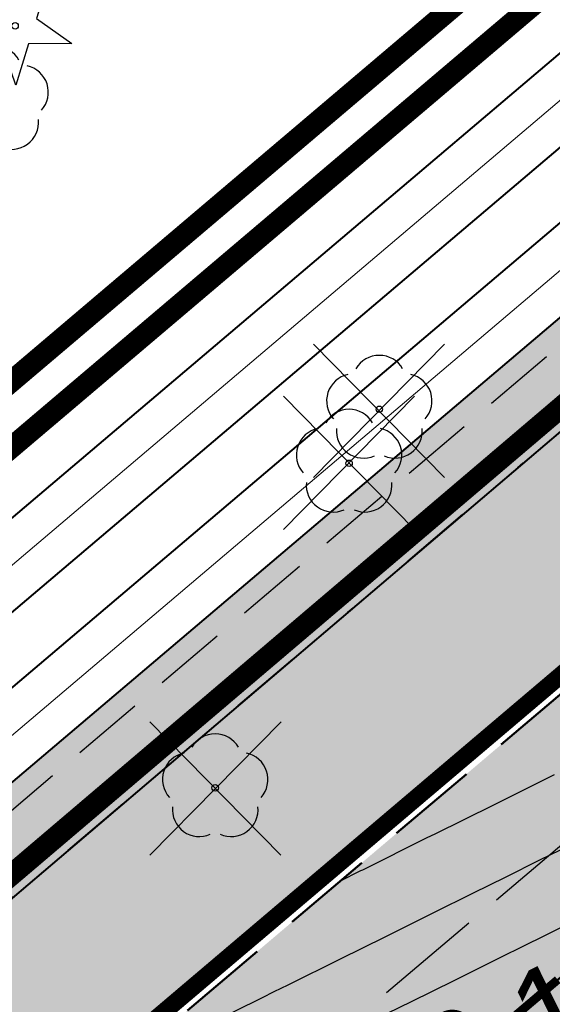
# Model space of a CAD drawing. Header units: metres. Extents: x 7429064 to 7431133, y 5709479 to 5714472.
# Tile 38 of 176: x 7429403.97 to 7429411.37, y 5709776.95 to 5709790.63. Entities that reach past the tile are written whole.
import ezdxf

# ---------------------------------------------------------------- set-up
doc = ezdxf.new("R2010")
doc.units = ezdxf.units.M
for name, pattern in [('1', [0]), ('12', [3, 1, -1, 0, -1]), ('2_KTCR01', [1.5, 1, -0.5]), ('2_KTJZ01', [2, 1.5, -0.5]), ('3_KTJZ01', [2, 1.5, -0.5]), ('CENTER2', [1.125, 0.75, -0.125, 0.125, -0.125]), ('DASHED', [19.05, 12.7, -6.35]), ('HIDDEN', [0.375, 0.25, -0.125])]:
    doc.linetypes.add(name, pattern=pattern)
for name, color, linetype, lineweight in [('#proj. światłowód', 1, '2_KTCR01', 18), ('_D_7_PAS DROGOWY-LINIA ROZGR TEREN INW', 222, 'HIDDEN', 50), ('_D_7_PAS DROGOWY_PODZIAL', 1, 'Continuous', 50), ('_D_7_TEREN NIEZBEDNY DLA OB_BUD', 252, 'HIDDEN', 50), ('_D_8_Wymiary', 7, 'Continuous', 20), ('_skarpy', 84, 'Continuous', 40), ('_wycinka_ZUDP', 1, 'Continuous', 30), ('D_1_KOCIE OCZKA', 7, 'Continuous', 50), ('gaPoziome', 7, 'Continuous', 30), ('GMINA_L_0', 252, '12', 35), ('KRAWĘŻNIK BETONOWY 12_25 WYN 0 CM', 250, 'DASHED', 50), ('KTJZ_L_0', 252, '2_KTJZ01', 30), ('OBOP_T_1', 82, 'Continuous', 30), ('skarpa', 82, 'ŚLADY', 20)]:
    doc.layers.add(name, color=color, linetype=linetype, lineweight=lineweight)
for name, color, linetype in [('_1_Mapa', 7, 'Continuous'), ('_1_X-REFY', 7, 'Continuous'), ('C-TEREN', 7, 'Continuous'), ('C-TEREN-ETYKIETY', 7, 'Continuous'), ('zzz.gaHSDomyslna', 7, 'Continuous')]:
    doc.layers.add(name, color=color, linetype=linetype)
doc.layers.add('_Brudnopis', color=22, linetype='Continuous', lineweight=50, plot=False)
doc.layers.add('D_2_HECZ_JEZDNIA KR3- NOWA KONSTRUKCJA', color=7, linetype='Continuous', lineweight=13, true_color=0x99e6ff, transparency=0.3)
doc.layers.add('D_2_HECZ_JEZDNIA KR3- NOWA KONSTRUKCJA G4', color=7, linetype='Continuous', lineweight=13, true_color=0xbdbdbd, transparency=0.3)
for name, color, linetype, lineweight, true_color in [('DZIALKA_L_0', 7, '1', 40, 0x008000), ('HECZ DROGI ROWEROWE', 7, 'Continuous', 13, 0xff8a8a), ('OBOP_T_0_a', 7, 'Continuous', 30, 0x008000), ('OBOP_T_1_a', 7, 'Continuous', 30, 0x008000)]:
    doc.layers.add(name, color=color, linetype=linetype, lineweight=lineweight, true_color=true_color)
doc.linetypes.add('ŚLADY', pattern='A,3.81,[130,ltypeshp.shx,S=6.35,R=0,X=0,Y=0],3.81', length=7.62)

# ---------------------------------------------------------------- blocks, each defined once
blk = doc.blocks.new('A$C59100B2D')
at = {"layer": '_wycinka_ZUDP'}
for points in [[(0.701, -0.713), (-0.701, 0.713)], [(-0.7, -0.713), (0.701, 0.713)]]:
    blk.add_lwpolyline(points, dxfattribs=at)
blk = doc.blocks.new('3_OBOP02_01')
at = {"linetype": 'Continuous'}
blk.add_circle((0, 0), 0.045, dxfattribs=at)
for centre, start, end in [((0, 0.375), 30.1401, 149.8599), ((-0.357, 0.116), 102.1445, 221.86), ((0.357, 0.116), 318.14, 77.8555), ((-0.22, -0.303), 174.1482, 293.8542), ((0.22, -0.303), 246.1458, 5.8518)]:
    blk.add_arc(centre, 0.375, start, end, dxfattribs=at)
blk = doc.blocks.new('4_OBOP02_01')
at = {"linetype": 'Continuous'}
blk.add_circle((0, 0), 0.045, dxfattribs=at)
for centre, start, end in [((0, 0.375), 30.1401, 149.8599), ((-0.357, 0.116), 102.1445, 221.86), ((0.357, 0.116), 318.14, 77.8555), ((-0.22, -0.303), 174.1482, 293.8542), ((0.22, -0.303), 246.1458, 5.8518)]:
    blk.add_arc(centre, 0.375, start, end, dxfattribs=at)
blk = doc.blocks.new('4_OBOP01_01')
at = {"linetype": 'Continuous'}
for p, q in [((-0.3012, 0.09375), (-0.4937, 0.6621)), ((-0.4937, 0.6621), (-0.0039, 0.31545)), ((-0.0039, 0.31545), (0.4771, 0.67415)), ((0.4771, 0.67415), (0.2988, 0.1012)), ((-0.78225, -0.26495), (-0.3012, 0.09375)), ((0.2988, 0.1012), (0.7886, -0.24545)), ((-0.18225, -0.2575), (-0.78225, -0.26495)), ((0.01025, -0.82585), (-0.18225, -0.2575)), ((0.1886, -0.2529), (0.01025, -0.82585)), ((0.7886, -0.24545), (0.1886, -0.2529))]:
    blk.add_line(p, q, dxfattribs=at)
blk.add_circle((0, 0), 0.045, dxfattribs=at)
blk = doc.blocks.new('X-ref_MDCP_Szara')
at = {"layer": 'DZIALKA_L_0', "linetype": '1'}
blk.add_line((7429435.86, 5709805.65), (7429307.84, 5709696.73), dxfattribs=at)
at = {"layer": 'GMINA_L_0', "linetype": '12'}
blk.add_line((7429307.84, 5709696.73), (7429435.86, 5709805.65), dxfattribs=at)
at = {"layer": 'KTJZ_L_0', "linetype": '3_KTJZ01'}
blk.add_line((7429392.27, 5709762.91), (7429414.99, 5709782.12), dxfattribs=at)
at = {"layer": 'OBOP_T_0_a'}
blk.add_blockref('4_OBOP01_01', (7429403.91, 5709790.55), dxfattribs=at)
at = {"layer": 'OBOP_T_1'}
blk.add_blockref('3_OBOP02_01', (7429406.69, 5709779.96), dxfattribs=at)
at = {"layer": 'OBOP_T_1_a'}
for p in [(7429403.64, 5709789.51), (7429408.97, 5709785.22), (7429408.55, 5709784.47)]:
    blk.add_blockref('4_OBOP02_01', p, dxfattribs=at)
blk = doc.blocks.new('X-ref_Oświetlenie i teletechnika')
at = {"layer": '#proj. światłowód', "lineweight": 30, "flags": 128}
blk.add_lwpolyline([(7429617.95, 5709967.85), (7429611.163, 5709956.371), (7429573.165, 5709923.859), (7429535.247, 5709891.397), (7429497.339, 5709858.957), (7429459.29, 5709826.673), (7429421.225, 5709794.375), (7429383.144, 5709762.063), (7429345.12, 5709729.801), (7429305.765, 5709699.935), (7429266.407, 5709683.285), (7429226.48, 5709664.88)], dxfattribs=at)
blk = doc.blocks.new('*U217')
at = {"linetype": 'Continuous', "lineweight": 0}
h = blk.add_hatch(color=0, dxfattribs=at)
edge = h.paths.add_edge_path()
edge.add_ellipse((-0.35, 0.6), major_axis=(0, 0.6), ratio=0.333333, start_angle=339.1791, end_angle=685.9352)
edge.add_line((-0.238, 1.097), (-0.232, 1.157))
edge.add_line((-0.232, 1.157), (0.005, 0.684))
edge.add_arc((-0.017, 0.673), 0.0247, 0, 26.5651, ccw=False)
edge.add_line((0.008, 0.673), (0.008, 0.425))
edge.add_arc((0.032, 0.425), 0.0247, 180, 270)
edge.add_line((0.032, 0.4), (0.076, 0.4))
edge.add_arc((0.076, 0.425), 0.0247, 270, 290.3551)
edge.add_line((0.085, 0.402), (0.158, 0.429))
edge.add_ellipse((0.35, 0.6), major_axis=(0, 0.6), ratio=0.333333, start_angle=106.5707, end_angle=378.3144)
edge.add_line((0.287, 1.17), (0.215, 1.519))
edge.add_line((0.215, 1.519), (0.251, 1.765))
edge.add_line((0.251, 1.765), (0.256, 1.765))
edge.add_line((0.256, 1.765), (0.271, 1.808))
edge.add_line((0.271, 1.808), (0.271, 1.863))
edge.add_line((0.271, 1.863), (0.143, 1.863))
edge.add_line((0.143, 1.863), (0.137, 1.808))
edge.add_line((0.137, 1.808), (0.203, 1.765))
edge.add_line((0.203, 1.765), (0.185, 1.641))
edge.add_line((0.185, 1.641), (-0.18, 1.641))
edge.add_line((-0.18, 1.641), (-0.159, 1.833))
edge.add_spline(control_points=[(-0.159, 1.833), (-0.157, 1.839), (-0.147, 1.859), (-0.12, 1.861), (-0.1, 1.863)], knot_values=[0, 0, 0, 0, 0.02025, 0.071822, 0.071822, 0.071822, 0.071822], degree=3, periodic=0)
edge.add_line((-0.1, 1.863), (-0.05, 1.863))
edge.add_line((-0.05, 1.863), (-0.05, 2))
edge.add_line((-0.05, 2), (-0.131, 2))
edge.add_spline(control_points=[(-0.131, 2), (-0.139, 1.999), (-0.149, 1.994), (-0.157, 1.989)], knot_values=[0.067484, 0.067484, 0.067484, 0.067484, 0.093736, 0.093736, 0.093736, 0.093736], degree=3, periodic=0)
edge.add_arc((-0.116, 1.918), 0.0817, 120.1379, 168.8933)
edge.add_line((-0.196, 1.934), (-0.279, 1.161))
h.paths.add_polyline_path([(-0.195, 1.5), (0.165, 1.5), (0.05, 0.7), (-0.222, 1.244)], flags=16)
edge = h.paths.add_edge_path(flags=16)
edge.add_ellipse((-0.35, 0.6), major_axis=(0, -0.45), ratio=0.350072, start_angle=159.1526, end_angle=502.0815, ccw=False)
edge.add_line((-0.294, 1.021), (-0.325, 0.734))
edge.add_arc((-0.337, 0.736), 0.0128, 322.797, 353.8856, ccw=False)
edge.add_line((-0.327, 0.728), (-0.359, 0.686))
edge.add_arc((-0.33, 0.663), 0.0365, 142.797, 180)
edge.add_line((-0.367, 0.663), (-0.367, 0.571))
edge.add_arc((-0.354, 0.571), 0.0128, 180, 270)
edge.add_line((-0.354, 0.558), (-0.346, 0.558))
edge.add_arc((-0.346, 0.571), 0.0128, 270, 333.0195)
edge.add_spline(control_points=[(-0.335, 0.565), (-0.322, 0.589), (-0.301, 0.632), (-0.283, 0.681), (-0.28, 0.703), (-0.28, 0.705)], knot_values=[0.007888, 0.007888, 0.007888, 0.007888, 0.089431, 0.152858, 0.158023, 0.158023, 0.158023, 0.158023], degree=3, periodic=0)
edge.add_line((-0.28, 0.705), (-0.253, 0.955))
edge = h.paths.add_edge_path(flags=16)
edge.add_line((0.195, 1.379), (0.249, 1.118))
edge.add_ellipse((0.35, 0.6), major_axis=(0, 0.6), ratio=0.333333, start_angle=390.3444, end_angle=440.4059)
edge.add_line((0.153, 0.7), (0.098, 0.7))
edge.add_line((0.098, 0.7), (0.195, 1.379))
edge = h.paths.add_edge_path(flags=16)
edge.add_ellipse((0.35, 0.6), major_axis=(0, -0.45), ratio=0.350072, start_angle=290.1309, end_angle=617.1604, ccw=False)
edge.add_line((0.202, 0.445), (0.35, 0.5))
edge.add_arc((0.278, 0.595), 0.119, 307.1318, 362.4334)
edge.add_line((0.397, 0.6), (0.397, 0.675))
edge.add_arc((0.372, 0.675), 0.0247, 0, 90)
edge.add_line((0.372, 0.7), (0.196, 0.7))
blk = doc.blocks.new('*U218')
at = {"linetype": 'Continuous', "lineweight": 0}
h = blk.add_hatch(color=0, dxfattribs=at)
edge = h.paths.add_edge_path()
edge.add_ellipse((-0.35, 0.6), major_axis=(0, 0.6), ratio=0.333333, start_angle=339.1791, end_angle=685.9352)
edge.add_line((-0.238, 1.097), (-0.232, 1.157))
edge.add_line((-0.232, 1.157), (0.005, 0.684))
edge.add_arc((-0.017, 0.673), 0.0247, 0, 26.5651, ccw=False)
edge.add_line((0.008, 0.673), (0.008, 0.425))
edge.add_arc((0.032, 0.425), 0.0247, 180, 270)
edge.add_line((0.032, 0.4), (0.076, 0.4))
edge.add_arc((0.076, 0.425), 0.0247, 270, 290.3551)
edge.add_line((0.085, 0.402), (0.158, 0.429))
edge.add_ellipse((0.35, 0.6), major_axis=(0, 0.6), ratio=0.333333, start_angle=106.5707, end_angle=378.3144)
edge.add_line((0.287, 1.17), (0.215, 1.519))
edge.add_line((0.215, 1.519), (0.251, 1.765))
edge.add_line((0.251, 1.765), (0.256, 1.765))
edge.add_line((0.256, 1.765), (0.271, 1.808))
edge.add_line((0.271, 1.808), (0.271, 1.863))
edge.add_line((0.271, 1.863), (0.143, 1.863))
edge.add_line((0.143, 1.863), (0.137, 1.808))
edge.add_line((0.137, 1.808), (0.203, 1.765))
edge.add_line((0.203, 1.765), (0.185, 1.641))
edge.add_line((0.185, 1.641), (-0.18, 1.641))
edge.add_line((-0.18, 1.641), (-0.159, 1.833))
edge.add_spline(control_points=[(-0.159, 1.833), (-0.157, 1.839), (-0.147, 1.859), (-0.12, 1.861), (-0.1, 1.863)], knot_values=[0, 0, 0, 0, 0.02025, 0.071822, 0.071822, 0.071822, 0.071822], degree=3, periodic=0)
edge.add_line((-0.1, 1.863), (-0.05, 1.863))
edge.add_line((-0.05, 1.863), (-0.05, 2))
edge.add_line((-0.05, 2), (-0.131, 2))
edge.add_spline(control_points=[(-0.131, 2), (-0.139, 1.999), (-0.149, 1.994), (-0.157, 1.989)], knot_values=[0.067484, 0.067484, 0.067484, 0.067484, 0.093736, 0.093736, 0.093736, 0.093736], degree=3, periodic=0)
edge.add_arc((-0.116, 1.918), 0.0817, 120.1379, 168.8933)
edge.add_line((-0.196, 1.934), (-0.279, 1.161))
h.paths.add_polyline_path([(-0.195, 1.5), (0.165, 1.5), (0.05, 0.7), (-0.222, 1.244)], flags=16)
edge = h.paths.add_edge_path(flags=16)
edge.add_ellipse((-0.35, 0.6), major_axis=(0, -0.45), ratio=0.350072, start_angle=159.1526, end_angle=502.0815, ccw=False)
edge.add_line((-0.294, 1.021), (-0.325, 0.734))
edge.add_arc((-0.337, 0.736), 0.0128, 322.797, 353.8856, ccw=False)
edge.add_line((-0.327, 0.728), (-0.359, 0.686))
edge.add_arc((-0.33, 0.663), 0.0365, 142.797, 180)
edge.add_line((-0.367, 0.663), (-0.367, 0.571))
edge.add_arc((-0.354, 0.571), 0.0128, 180, 270)
edge.add_line((-0.354, 0.558), (-0.346, 0.558))
edge.add_arc((-0.346, 0.571), 0.0128, 270, 333.0195)
edge.add_spline(control_points=[(-0.335, 0.565), (-0.322, 0.589), (-0.301, 0.632), (-0.283, 0.681), (-0.28, 0.703), (-0.28, 0.705)], knot_values=[0.007888, 0.007888, 0.007888, 0.007888, 0.089431, 0.152858, 0.158023, 0.158023, 0.158023, 0.158023], degree=3, periodic=0)
edge.add_line((-0.28, 0.705), (-0.253, 0.955))
edge = h.paths.add_edge_path(flags=16)
edge.add_line((0.195, 1.379), (0.249, 1.118))
edge.add_ellipse((0.35, 0.6), major_axis=(0, 0.6), ratio=0.333333, start_angle=390.3444, end_angle=440.4059)
edge.add_line((0.153, 0.7), (0.098, 0.7))
edge.add_line((0.098, 0.7), (0.195, 1.379))
edge = h.paths.add_edge_path(flags=16)
edge.add_ellipse((0.35, 0.6), major_axis=(0, -0.45), ratio=0.350072, start_angle=290.1309, end_angle=617.1604, ccw=False)
edge.add_line((0.202, 0.445), (0.35, 0.5))
edge.add_arc((0.278, 0.595), 0.119, 307.1318, 362.4334)
edge.add_line((0.397, 0.6), (0.397, 0.675))
edge.add_arc((0.372, 0.675), 0.0247, 0, 90)
edge.add_line((0.372, 0.7), (0.196, 0.7))
blk = doc.blocks.new('*U220')
at = {"layer": 'zzz.gaHSDomyslna', "color": 140}
blk.add_lwpolyline([(4.575, 3.882, 0.12, 0.12, 0), (6.1, 5.176, 0.12, 0.12, 0)], format="xyseb", dxfattribs=at)
blk = doc.blocks.new('*U212')
at = {"layer": 'zzz.gaHSDomyslna', "color": 140}
blk.add_lwpolyline([(0, 0, 0.24, 0.24, 0.067069), (48.758, 31.23, 0.24, 0.24, 0), (144.584, 112.538, 0.24, 0.24, 0)], format="xyseb", dxfattribs=at)
blk = doc.blocks.new('spearator')
at = {"layer": 'D_1_KOCIE OCZKA'}
h = blk.add_hatch(color=12, dxfattribs=at)
h.dxf.hatch_style = 1
edge = h.paths.add_edge_path()
edge.add_line((7429810.877, 5710121.625), (7429811.641, 5710122.271))
edge.add_arc((7429811.592, 5710122.328), 0.075, 310.2315, 490.2315)
edge.add_line((7429811.544, 5710122.386), (7429810.781, 5710121.74))
edge.add_arc((7429810.829, 5710121.683), 0.075, 130.2315, 310.2315)
at = {"layer": 'D_1_KOCIE OCZKA', "lineweight": 18, "flags": 128}
blk.add_lwpolyline([(7429810.877, 5710121.625), (7429811.641, 5710122.271, 1), (7429811.544, 5710122.386), (7429810.781, 5710121.74, 1)], format="xyb", close=True, dxfattribs=at)
blk = doc.blocks.new('X-ref_SOR')
at = {"layer": 'D_1_KOCIE OCZKA', "rotation": 0.06988272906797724}
for p in [(6568.713, -9399.641), (6565.205, -9402.616)]:
    blk.add_blockref('spearator', p, dxfattribs=at)
at = {"layer": 'gaPoziome'}
for name, p in [('*U220', (7429405.348, 5709772.117)), ('*U212', (7429286.754, 5709685.827))]:
    blk.add_blockref(name, p, dxfattribs=at)
at = {"layer": 'gaPoziome', "color": 140}
for name, p, rotation in [('*U218', (7429407.885, 5709781.099), 133.0520364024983), ('*U217', (7429405.765, 5709777.88), 308.4891535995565)]:
    blk.add_blockref(name, p, dxfattribs=dict(at, rotation=rotation))
blk = doc.blocks.new('*U295')
at = {"layer": 'C-TEREN-ETYKIETY', "color": 7, "linetype": 'Continuous', "lineweight": -3, "insert": (7429409.899, 5709776.146, 180.1), "char_height": 1.25, "attachment_point": 5, "rotation": 26.3531}
blk.add_mtext('180.1', dxfattribs=at)
blk = doc.blocks.new('x-ref_warstwice')
at = {"layer": 'C-TEREN', "color": 42, "linetype": 'HIDDEN', "lineweight": 25, "ltscale": 10}
for points, elevation in [([(7429411.401, 5709780.139), (7429411.187, 5709780.033), (7429411.039, 5709779.96), (7429410.555, 5709779.72), (7429409.74, 5709779.316), (7429409.632, 5709779.263), (7429408.734, 5709778.818), (7429408.709, 5709778.805), (7429408.688, 5709778.795), (7429408.433, 5709778.668)], 180.04), ([(7429406.586, 5709776.67), (7429407.345, 5709777.047), (7429407.509, 5709777.128), (7429407.703, 5709777.224), (7429408.432, 5709777.585), (7429409.05, 5709777.891), (7429409.356, 5709778.043), (7429409.716, 5709778.221), (7429410.279, 5709778.5), (7429410.723, 5709778.72), (7429411.202, 5709778.958), (7429411.487, 5709779.098)], 180.06), ([(7429411.706, 5709778.124), (7429410.926, 5709777.738), (7429410.699, 5709777.625), (7429410.003, 5709777.28), (7429409.413, 5709776.988), (7429409.079, 5709776.823)], 180.08)]:
    blk.add_lwpolyline(points, dxfattribs=dict(at, elevation=elevation))
at = {"layer": 'C-TEREN-ETYKIETY', "color": 7, "linetype": 'Continuous', "lineweight": -3}
blk.add_blockref('*U295', (0, 0), dxfattribs=at)
blk = doc.blocks.new('OŚ_Dąbrowskiego_1')
at = {"layer": '_D_8_Wymiary', "color": 1, "linetype": 'CENTER2', "lineweight": 35, "flags": 128}
blk.add_lwpolyline([(7429230.998, 5709660.664), (7429273.145, 5709676.622, 0.085629), (7429337.582, 5709714.618), (7429502.301, 5709854.381), (7429714.669, 5710036.139), (7429868.111, 5710165.952)], format="xyb", dxfattribs=at)

msp = doc.modelspace()

# ---------------------------------------------------------------- hatches: boundary and pattern name
at = {"layer": 'D_2_HECZ_JEZDNIA KR3- NOWA KONSTRUKCJA'}
h = msp.add_hatch(color=256, dxfattribs=at)
h.dxf.hatch_style = 1
edge = h.paths.add_edge_path()
edge.add_arc((7429610.557, 5709990.469), 30, 310.559, 314.2935)
edge.add_arc((7429610.557, 5709990.469), 30, 314.2935, 325.3941)
edge.add_line((7429635.249, 5709973.431), (7429635.899, 5709972.672))
edge.add_line((7429635.899, 5709972.672), (7429667.702, 5709999.89))
edge.add_line((7429667.702, 5709999.89), (7429675.246, 5710006.347))
edge.add_line((7429675.246, 5710006.347), (7429712.724, 5710038.423))
edge.add_line((7429712.724, 5710038.423), (7429823.828, 5710132.378))
edge.add_line((7429823.828, 5710132.378), (7429834.316, 5710141.377))
edge.add_line((7429834.316, 5710141.377), (7429846.156, 5710151.524))
edge.add_line((7429846.156, 5710151.524), (7429850.099, 5710146.734))
edge.add_line((7429850.099, 5710146.734), (7429838.187, 5710136.85))
edge.add_line((7429838.187, 5710136.85), (7429827.698, 5710127.833))
edge.add_line((7429827.698, 5710127.833), (7429716.613, 5710033.854))
edge.add_line((7429716.613, 5710033.854), (7429633.474, 5709962.699))
edge.add_arc((7429636.726, 5709958.9), 5, 130.559, 193.2571)
edge.add_line((7429631.859, 5709957.753), (7429636.051, 5709939.958))
edge.add_line((7429636.051, 5709939.958), (7429630.653, 5709938.888))
edge.add_line((7429630.653, 5709938.888), (7429629.491, 5709943.821))
edge.add_arc((7429623.651, 5709942.445), 6, 13.2571, 130.559)
edge.add_line((7429619.749, 5709947.003), (7429619.729, 5709946.986))
edge.add_line((7429619.729, 5709946.986), (7429617.779, 5709949.265))
edge.add_line((7429617.779, 5709949.265), (7429606.383, 5709939.512))
edge.add_line((7429606.383, 5709939.512), (7429594.274, 5709929.149))
edge.add_line((7429594.274, 5709929.149), (7429594.825, 5709928.314))
edge.add_line((7429594.825, 5709928.314), (7429589.708, 5709924.935))
edge.add_arc((7429606.237, 5709899.9), 30, 123.434, 130.559)
edge.add_line((7429586.73, 5709922.692), (7429529.23, 5709873.48))
edge.add_line((7429529.23, 5709873.48), (7429502.179, 5709850.343))
edge.add_line((7429502.179, 5709850.343), (7429339.523, 5709712.33))
edge.add_arc((7429194.822, 5709882.942), 223.711, 294.66533, 310.3021, ccw=False)
edge.add_arc((7429190.304, 5709894.737), 236.317, 290.79615, 294.46753, ccw=False)
edge.add_line((7429274.207, 5709673.816), (7429245.41, 5709663.13))
edge.add_line((7429245.41, 5709663.13), (7429242.106, 5709661.907))
edge.add_line((7429242.106, 5709661.907), (7429240.354, 5709666.717))
edge.add_line((7429240.354, 5709666.717), (7429244.254, 5709668.201))
edge.add_line((7429244.254, 5709668.201), (7429272.082, 5709679.428))
edge.add_arc((7429195.246, 5709882.369), 217, 290.73736, 310.31443)
edge.add_line((7429335.641, 5709716.905), (7429500.355, 5709856.664))
edge.add_line((7429500.355, 5709856.664), (7429629.269, 5709966.997))
edge.add_line((7429629.269, 5709966.997), (7429630.064, 5709967.677))
at = {"layer": 'D_2_HECZ_JEZDNIA KR3- NOWA KONSTRUKCJA G4'}
h = msp.add_hatch(color=256, dxfattribs=at)
h.dxf.hatch_style = 1
edge = h.paths.add_edge_path()
edge.add_line((7429364.863, 5709745.792), (7429431.778, 5709802.569))
edge.add_line((7429431.778, 5709802.569), (7429431.696, 5709803.653))
edge.add_line((7429431.696, 5709803.653), (7429333.053, 5709719.955))
edge.add_arc((7429195.246, 5709882.369), 213, 294.72333, 310.31443, ccw=False)
edge.add_line((7429284.33, 5709688.893), (7429284.698, 5709688.094))
edge.add_arc((7429195.216, 5709882.43), 213.948, 294.72369, 310.31054)
edge.add_line((7429333.625, 5709719.284), (7429364.863, 5709745.792))
at = {"layer": 'HECZ DROGI ROWEROWE'}
h = msp.add_hatch(color=256, dxfattribs=at)
h.dxf.hatch_style = 1
edge = h.paths.add_edge_path()
edge.add_arc((7429796.82, 5710136.433), 20.404, 308.0322, 334.2528)
edge.add_arc((7429835.93, 5710116.897), 23.318, 143.7897, 152.7624, ccw=False)
edge.add_arc((7429839.325, 5710112.767), 28.527, 132.1511, 141.1238, ccw=False)
edge.add_line((7429820.181, 5710133.917), (7429834.124, 5710145.713))
edge.add_arc((7429837.354, 5710141.896), 5, 102.0154, 130.2315, ccw=False)
edge.add_line((7429836.313, 5710146.786), (7429842.063, 5710148.01))
edge.add_line((7429842.063, 5710148.01), (7429845.234, 5710150.73))
edge.add_line((7429845.234, 5710150.73), (7429843.045, 5710150.264))
edge.add_arc((7429842.629, 5710152.22), 2, 169.0596, 282.0154, ccw=False)
edge.add_line((7429840.665, 5710152.6), (7429846.908, 5710184.895))
edge.add_arc((7429848.38, 5710184.61), 1.5, 109.3988, 169.0596, ccw=False)
edge.add_line((7429847.882, 5710186.025), (7429848.854, 5710186.367))
edge.add_line((7429848.854, 5710186.367), (7429847.265, 5710191.424))
edge.add_line((7429847.265, 5710191.424), (7429846.903, 5710192.479))
edge.add_line((7429846.903, 5710192.479), (7429845.675, 5710198.449))
edge.add_arc((7429825.958, 5710195.082), 20.002, -10.9391, 9.6882, ccw=False)
edge.add_line((7429845.597, 5710191.287), (7429839.403, 5710159.242))
edge.add_arc((7429819.766, 5710163.038), 20, 310.2315, 349.0596, ccw=False)
edge.add_line((7429832.684, 5710147.769), (7429817.64, 5710135.042))
edge.add_arc((7429832.495, 5710117.483), 23, 130.2315, 151.7604)
edge.add_arc((7429794.613, 5710137.829), 20, 310.2315, 331.7604, ccw=False)
edge.add_line((7429807.531, 5710122.56), (7429710.78, 5710040.708))
edge.add_line((7429710.78, 5710040.708), (7429674.341, 5710009.522))
edge.add_arc((7429663.288, 5710022.437), 17, 303.434, 310.559, ccw=False)
edge.add_line((7429672.654, 5710008.25), (7429665.175, 5710003.312))
edge.add_arc((7429654.155, 5710020.002), 20, 287.2523, 303.434, ccw=False)
edge.add_line((7429660.087, 5710000.902), (7429655.396, 5709999.445))
edge.add_arc((7429662.069, 5709977.958), 22.5, 107.2523, 130.559)
edge.add_line((7429647.439, 5709995.052), (7429638.424, 5709987.337))
edge.add_arc((7429653.054, 5709970.242), 22.5, 130.559, 144.5953)
edge.add_line((7429634.715, 5709983.278), (7429621.962, 5709965.306))
edge.add_arc((7429606.364, 5709977.009), 19.5, 310.559, 323.1201, ccw=False)
edge.add_line((7429619.043, 5709962.194), (7429498.409, 5709858.948))
edge.add_line((7429498.409, 5709858.948), (7429409.747, 5709783.718))
edge.add_line((7429409.747, 5709783.718), (7429333.7, 5709719.193))
edge.add_arc((7429195.246, 5709882.369), 214, 294.99294, 310.31443, ccw=False)
edge.add_line((7429285.662, 5709688.408), (7429286.787, 5709685.755))
edge.add_arc((7429195.216, 5709882.43), 216.948, 294.96649, 310.31053)
edge.add_line((7429335.566, 5709716.997), (7429500.277, 5709856.756))
edge.add_line((7429500.277, 5709856.756), (7429621.38, 5709960.403))
edge.add_line((7429621.38, 5709960.403), (7429627.625, 5709965.748))
edge.add_line((7429627.625, 5709965.748), (7429629.904, 5709967.698))
edge.add_line((7429629.904, 5709967.698), (7429629.179, 5709968.529))
edge.add_arc((7429630.687, 5709969.843), 2, 144.5953, 221.0823, ccw=False)
edge.add_line((7429629.056, 5709971.002), (7429636.752, 5709981.829))
edge.add_arc((7429653.054, 5709970.242), 20, 130.559, 144.5953, ccw=False)
edge.add_line((7429640.049, 5709985.437), (7429649.631, 5709993.62))
edge.add_arc((7429662.069, 5709977.958), 20, 107.2523, 128.4533, ccw=False)
edge.add_line((7429656.137, 5709997.058), (7429665.185, 5709999.868))
edge.add_line((7429665.185, 5709999.868), (7429673.721, 5710005.504))
edge.add_arc((7429657.258, 5710030.439), 29.88, 303.434, 310.559)
edge.add_line((7429676.687, 5710007.738), (7429712.64, 5710038.509))
edge.add_line((7429712.64, 5710038.509), (7429809.391, 5710120.361))
edge.add_line((7429809.391, 5710120.361), (7429809.391, 5710120.361))

# ---------------------------------------------------------------- linework, layer by layer
at = {"layer": '_Brudnopis', "flags": 128}
msp.add_lwpolyline([(7429230.998, 5709660.664), (7429273.145, 5709676.622, 0.085605), (7429337.585, 5709714.618), (7429368.823, 5709741.125), (7429502.301, 5709854.381), (7429714.669, 5710036.139), (7429868.111, 5710165.952)], format="xyb", dxfattribs=at)
at = {"layer": '_D_7_PAS DROGOWY-LINIA ROZGR TEREN INW', "ltscale": 10, "const_width": 0.3, "flags": 128}
msp.add_lwpolyline([(7429287.498, 5709689.141), (7429307.71, 5709696.948), (7429435.698, 5709805.84), (7429660.078, 5709996.74), (7429836.288, 5710146.69)], dxfattribs=at)
at = {"layer": '_D_7_PAS DROGOWY_PODZIAL', "ltscale": 0.2, "const_width": 0.3, "flags": 128}
msp.add_lwpolyline([(7429838.788, 5710158.699), (7429835.061, 5710151.867), (7429707.929, 5710044.059), (7429670.336, 5710012.083), (7429661.685, 5710006.163), (7429648.718, 5710002.136), (7429632.935, 5709988.628), (7429615.789, 5709965.397), (7429495.458, 5709862.411), (7429330.756, 5709722.662), (7429319.402, 5709713.684), (7429307.842, 5709705.758), (7429296.806, 5709699.189), (7429282.846, 5709692.117), (7429269.349, 5709686.304), (7429250.2, 5709678.58), (7429239.824, 5709670.46)], dxfattribs=at)
at = {"layer": '_D_7_TEREN NIEZBEDNY DLA OB_BUD', "ltscale": 10, "const_width": 0.3, "flags": 128}
msp.add_lwpolyline([(7429838.642, 5710133.498), (7429838.163, 5710130.983), (7429669.785, 5709988.07), (7429674.221, 5709982.833), (7429665.132, 5709974.906), (7429667.705, 5709971.871), (7429662.832, 5709967.707), (7429665.637, 5709964.494), (7429637.109, 5709939.516), (7429616.438, 5709933.991), (7429410.711, 5709758.425), (7429398.46, 5709756.965), (7429363.725, 5709727.377), (7429364.497, 5709726.485), (7429330.157, 5709696.304), (7429317.553, 5709687.475), (7429303.139, 5709679.24), (7429296.402, 5709677.454), (7429295.854, 5709678.755), (7429285.213, 5709675.171), (7429285.468, 5709665.629), (7429278.469, 5709665.47), (7429278.347, 5709670.061), (7429254.481, 5709660.887), (7429229.937, 5709651.368), (7429224.487, 5709665.833), (7429244.657, 5709675.131), (7429249.847, 5709679.192), (7429269.079, 5709686.95), (7429282.549, 5709692.752), (7429296.468, 5709699.803), (7429307.464, 5709706.348), (7429318.986, 5709714.248), (7429330.313, 5709723.204), (7429495.004, 5709862.943), (7429615.273, 5709965.877), (7429632.42, 5709989.108), (7429648.373, 5710002.762), (7429661.377, 5710006.8), (7429669.911, 5710012.64), (7429707.476, 5710044.593), (7429834.508, 5710152.316), (7429838.121, 5710158.939), (7429844.755, 5710193.28), (7429843.741, 5710206.48), (7429852.314, 5710203.598), (7429849.368, 5710188.375), (7429850.227, 5710185.684), (7429848.746, 5710185.163), (7429846.827, 5710175.247), (7429842.58, 5710153.283), (7429856.534, 5710164.104), (7429864.199, 5710154.59)], close=True, dxfattribs=at)
at = {"layer": '_skarpy', "flags": 128}
for points in [[(7429331.242, 5709722.09), (7429430.493, 5709806.304)], [(7429331.888, 5709721.328), (7429430.586, 5709805.072)], [(7429332.406, 5709720.718), (7429430.771, 5709804.18)], [(7429333.053, 5709719.955), (7429430.754, 5709802.854)]]:
    msp.add_lwpolyline(points, dxfattribs=at)
at = {"layer": 'KRAWĘŻNIK BETONOWY 12_25 WYN 0 CM', "ltscale": 0.1, "flags": 128}
for points in [[(7429622.219, 5709965.698, -0.061321), (7429618.922, 5709962.09), (7429498.409, 5709858.948), (7429333.7, 5709719.193, -0.068134), (7429284.749, 5709687.985)], [(7429430.515, 5709797.405), (7429335.641, 5709716.905, -0.067069), (7429286.838, 5709685.646)]]:
    msp.add_lwpolyline(points, format="xyb", dxfattribs=at)
at = {"layer": 'skarpa', "ltscale": 0.04}
for points in [[(7429331.565, 5709721.709), (7429430.539, 5709805.688)], [(7429332.73, 5709720.336), (7429430.707, 5709803.47)]]:
    msp.add_lwpolyline(points, dxfattribs=at)

# ---------------------------------------------------------------- block references
at = {"layer": '_1_Mapa'}
msp.add_blockref('X-ref_MDCP_Szara', (0, 0), dxfattribs=at)
at = {"layer": '_1_X-REFY'}
for name in ['X-ref_SOR', 'X-ref_Oświetlenie i teletechnika', 'OŚ_Dąbrowskiego_1', 'x-ref_warstwice']:
    msp.add_blockref(name, (0, 0), dxfattribs=at)
at = {"layer": '_wycinka_ZUDP', "xscale": -1.3, "yscale": 1.3, "zscale": 1.3}
for p in [(7429408.966, 5709785.2), (7429408.548, 5709784.478), (7429406.693, 5709779.95)]:
    msp.add_blockref('A$C59100B2D', p, dxfattribs=at)

doc.saveas('drawing.dxf')
